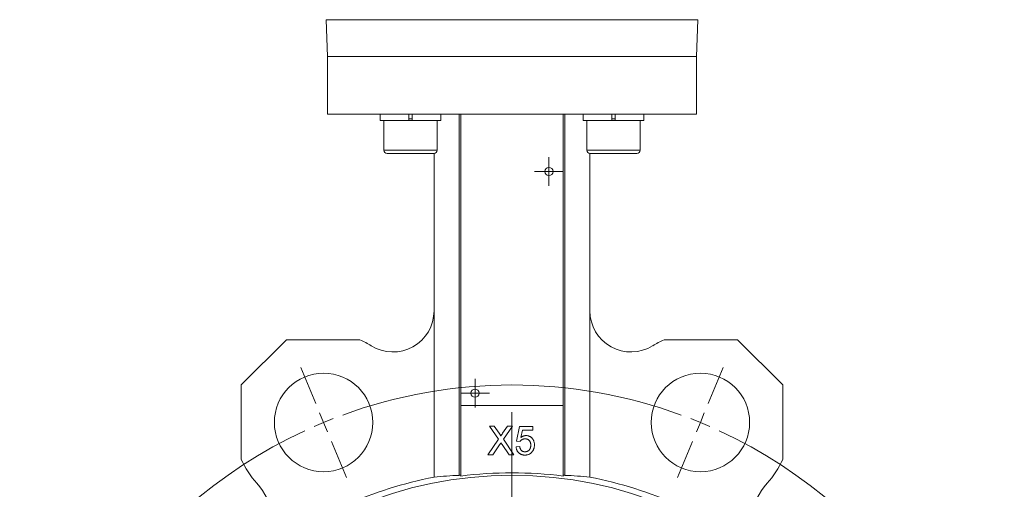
# Model space of a CAD drawing. Header units: millimetres. Extents: x 165 to 832, y 42 to 879.
# Tile 11 of 24: x 165 to 405, y 549 to 664. Entities that reach past the tile are written whole.
import ezdxf

# ---------------------------------------------------------------- set-up
doc = ezdxf.new("R2010")
doc.units = ezdxf.units.MM

# ---------------------------------------------------------------- blocks, each defined once
blk = doc.blocks.new('SW_CENTERMARKSYMBOL_3')
at = {"color": 0, "linetype": 'Continuous', "lineweight": 0}
for p, q in [((0, 2.5), (0, 3.5)), ((0, 0), (0, 2.5)), ((-2.5, 0), (-3.5, 0)), ((0, 0), (-2.5, 0)), ((0, 0), (0, -2.5)), ((0, 0), (2.5, 0)), ((2.5, 0), (3.5, 0)), ((0, -2.5), (0, -3.5))]:
    blk.add_line(p, q, dxfattribs=at)
blk = doc.blocks.new('SW_CENTERMARKSYMBOL_4')
at = {"color": 0, "linetype": 'Continuous', "lineweight": 0}
for p, q in [((0, 2.5), (0, 3.5)), ((0, 0), (0, 2.5)), ((-2.5, 0), (-3.5, 0)), ((0, 0), (-2.5, 0)), ((0, 0), (0, -2.5)), ((0, 0), (2.5, 0)), ((2.5, 0), (3.5, 0)), ((0, -2.5), (0, -3.5))]:
    blk.add_line(p, q, dxfattribs=at)
blk = doc.blocks.new('SW_CENTERMARKSYMBOL_5')
at = {"color": 0, "linetype": 'Continuous', "lineweight": 0}
for p, q in [((-1.91, 4.62), (-5.55, 13.4)), ((93.76, 4.62), (97.39, 13.4)), ((45.92, -105.87), (45.92, 2.5)), ((0, 0), (-0.96, 2.31)), ((0, 0), (0.96, -2.31)), ((91.84, 0), (90.89, -2.31)), ((91.84, 0), (92.8, 2.31)), ((1.91, -4.62), (5.55, -13.4)), ((89.93, -4.62), (86.3, -13.4)), ((45.92, -110.87), (45.92, -108.37)), ((40.92, -110.87), (-67.44, -110.87)), ((45.92, -110.87), (43.42, -110.87)), ((45.92, -110.87), (45.92, -113.37)), ((45.92, -110.87), (48.42, -110.87)), ((50.92, -110.87), (159.29, -110.87)), ((45.92, -115.87), (45.92, -224.23)), ((1.91, -217.11), (5.55, -208.33)), ((89.93, -217.11), (86.3, -208.33)), ((0, -221.73), (0.96, -219.42)), ((91.84, -221.73), (90.89, -219.42)), ((0, -221.73), (-0.96, -224.04)), ((91.84, -221.73), (92.8, -224.04)), ((-1.91, -226.35), (-5.55, -235.13)), ((93.76, -226.35), (97.39, -235.13))]:
    blk.add_line(p, q, dxfattribs=at)
for start, end in [(69.8873, 110.1127), (112.5, 113.6937), (111.3063, 112.5), (67.5, 68.6937), (66.3063, 67.5), (114.8873, 245.1127), (294.8873, 65.1127), (246.3063, 247.5), (292.5, 293.6937), (247.5, 248.6937), (291.3063, 292.5), (249.8873, 290.1127)]:
    blk.add_arc((45.92, -110.87), 120, start, end, dxfattribs=at)

msp = doc.modelspace()

# ---------------------------------------------------------------- linework, layer by layer
at = {"color": 7, "linetype": 'Continuous', "lineweight": 15}
for p, q in [((239.82, 663.72), (240.13, 654.73)), ((330.13, 654.73), (330.45, 663.72)), ((240.13, 654.73), (240.13, 640.73)), ((240.13, 654.73), (285.13, 654.73)), ((240.13, 654.73), (330.13, 654.73)), ((285.13, 654.73), (330.13, 654.73)), ((330.13, 640.73), (330.13, 654.73)), ((240.13, 640.73), (330.13, 640.73)), ((252.98, 640.73), (252.98, 639.13)), ((259.98, 639.13), (252.98, 639.13)), ((253.88, 639.13), (253.88, 631.93)), ((259.98, 640.73), (259.98, 639.13)), ((260.78, 639.13), (259.98, 639.13)), ((260.78, 639.13), (260.78, 640.73)), ((267.78, 639.13), (260.78, 639.13)), ((266.88, 631.93), (266.88, 639.13)), ((267.78, 639.13), (267.78, 640.73)), ((272.27, 640.73), (272.27, 552.71)), ((272.63, 569.73), (272.63, 640.73)), ((297.63, 640.73), (297.63, 569.73)), ((298, 552.71), (298, 640.73)), ((302.48, 640.73), (302.48, 639.13)), ((309.48, 639.13), (302.48, 639.13)), ((303.38, 639.13), (303.38, 631.93)), ((309.48, 640.73), (309.48, 639.13)), ((310.28, 639.13), (309.48, 639.13)), ((310.28, 639.13), (310.28, 640.73)), ((317.28, 639.13), (310.28, 639.13)), ((316.38, 631.93), (316.38, 639.13)), ((317.28, 639.13), (317.28, 640.73)), ((260.38, 631.13), (254.68, 631.13)), ((266.08, 631.13), (260.38, 631.13)), ((266.13, 631.14), (266.13, 592.76)), ((304.13, 631.14), (304.13, 592.76)), ((309.88, 631.13), (304.18, 631.13)), ((315.58, 631.13), (309.88, 631.13)), ((266.13, 552.27), (266.13, 592.76)), ((304.13, 592.76), (304.13, 552.27)), ((230.13, 585.73), (219.13, 574.73)), ((248.08, 585.73), (230.13, 585.73)), ((340.13, 585.73), (322.19, 585.73)), ((351.13, 574.73), (340.13, 585.73)), ((219.13, 574.73), (219.13, 556.61)), ((351.13, 556.61), (351.13, 574.73)), ((272.63, 569.73), (272.63, 552.54)), ((297.63, 569.73), (272.63, 569.73)), ((297.63, 552.54), (297.63, 569.73)), ((279.61, 564.73), (280.8, 564.73)), ((281.84, 561.5), (279.61, 564.73)), ((280.8, 564.73), (282.02, 562.96)), ((282.84, 562.96), (284.06, 564.73)), ((285.27, 564.73), (283.04, 561.49)), ((284.06, 564.73), (285.27, 564.73)), ((286.21, 561.06), (286.93, 564.65)), ((286.93, 564.65), (290.25, 564.65)), ((290.25, 564.65), (290.25, 563.75)), ((287.66, 563.75), (287.31, 561.93)), ((290.25, 563.75), (287.66, 563.75)), ((279.25, 557.73), (281.84, 561.5)), ((282.11, 560.14), (280.46, 557.73)), ((284.43, 557.73), (282.73, 560.21)), ((283.04, 561.49), (285.62, 557.73)), ((286.12, 559.62), (287.02, 559.71)), ((287.11, 560.97), (286.21, 561.06)), ((280.46, 557.73), (279.25, 557.73)), ((285.62, 557.73), (284.43, 557.73))]:
    msp.add_line(p, q, dxfattribs=at)
at = {"color": 8, "linetype": 'Continuous', "lineweight": 15}
for p, q in [((330.45, 663.72), (239.82, 663.72)), ((259.98, 639.53), (260.78, 639.53)), ((309.48, 639.53), (310.28, 639.53)), ((253.88, 631.93), (260.38, 631.93)), ((260.38, 631.93), (266.88, 631.93)), ((303.38, 631.93), (309.88, 631.93)), ((309.88, 631.93), (316.38, 631.93))]:
    msp.add_line(p, q, dxfattribs=at)
at = {"color": 7, "linetype": 'Continuous', "lineweight": 15}
for centre, radius in [((294.13, 626.73), 1), ((239.21, 565.6), 12), ((331.06, 565.6), 12), ((276.13, 572.73), 1), ((285.13, 454.73), 98)]:
    msp.add_circle(centre, radius, dxfattribs=at)
for centre, radius, start, end in [((254.68, 631.93), 0.8, 180, 270), ((266.08, 631.93), 0.8, 270, 0), ((304.18, 631.93), 0.8, 180, 270), ((315.58, 631.93), 0.8, 270, 0), ((256.13, 592.76), 10, 238.0747, 0), ((314.13, 592.76), 10, 180, 301.9253), ((239.21, 565.6), 22, 58.0747, 66.2345), ((331.06, 565.6), 22, 113.7655, 121.9253), ((239.21, 565.6), 22, 204.1278, 222.2452), ((331.06, 565.6), 22, 317.7548, 335.8722), ((285.13, 454.73), 99.37, 101.0229, 127.061), ((285.13, 454.73), 98.6, 82.7164, 97.2836), ((285.13, 454.73), 99.37, 52.939, 78.9771), ((211.82, 540.73), 15, 333.5029, 42.2452), ((358.45, 540.73), 15, 137.7548, 206.4971)]:
    msp.add_arc(centre, radius, start, end, dxfattribs=at)
for centre, start_param, end_param in [((276.27, 454.73), 1.611374, 1.673889), ((294, 454.73), 1.467704, 1.530219)]:
    msp.add_ellipse(centre, major_axis=(98.46, 0), ratio=0.995936, start_param=start_param, end_param=end_param, dxfattribs=at)
for points, knots in [([(282.02, 562.96), (282.05, 562.92), (282.11, 562.83), (282.19, 562.72), (282.25, 562.61), (282.3, 562.52), (282.34, 562.45), (282.37, 562.38), (282.38, 562.33), (282.39, 562.31), (282.39, 562.29)], [0, 0, 0, 0, 0.209538, 0.393206, 0.554151, 0.689382, 0.80228, 0.889952, 0.956059, 1, 1, 1, 1]), ([(282.39, 562.29), (282.42, 562.34), (282.48, 562.43), (282.59, 562.59), (282.71, 562.77), (282.8, 562.89), (282.84, 562.96)], [0, 0, 0, 0, 0.195959, 0.429465, 0.696675, 1, 1, 1, 1]), ([(287.31, 561.93), (287.36, 561.97), (287.45, 562.04), (287.6, 562.14), (287.76, 562.22), (287.91, 562.29), (288.07, 562.34), (288.23, 562.37), (288.39, 562.4), (288.5, 562.4), (288.55, 562.4)], [0, 0, 0, 0, 0.136729, 0.268515, 0.395529, 0.52, 0.640496, 0.761236, 0.880107, 1, 1, 1, 1]), ([(288.55, 562.4), (288.62, 562.4), (288.76, 562.4), (288.97, 562.37), (289.16, 562.32), (289.35, 562.25), (289.53, 562.16), (289.7, 562.05), (289.86, 561.92), (290.02, 561.77), (290.15, 561.6), (290.28, 561.43), (290.38, 561.24), (290.46, 561.04), (290.53, 560.83), (290.58, 560.61), (290.6, 560.38), (290.61, 560.22), (290.61, 560.14)], [0, 0, 0, 0, 0.061997, 0.122088, 0.181375, 0.239508, 0.297836, 0.35688, 0.417282, 0.47964, 0.5425, 0.604962, 0.666991, 0.730216, 0.794173, 0.860458, 0.928578, 1, 1, 1, 1]), ([(282.11, 560.14), (282.13, 560.17), (282.18, 560.24), (282.25, 560.34), (282.34, 560.48), (282.41, 560.57), (282.44, 560.62)], [0, 0, 0, 0, 0.174779, 0.398246, 0.673111, 1, 1, 1, 1]), ([(282.44, 560.62), (282.49, 560.56), (282.59, 560.42), (282.68, 560.28), (282.73, 560.21)], [0, 0, 0, 0, 0.494218, 1, 1, 1, 1]), ([(288.3, 557.65), (288.22, 557.65), (288.07, 557.65), (287.86, 557.68), (287.65, 557.72), (287.46, 557.78), (287.27, 557.85), (287.1, 557.95), (286.94, 558.06), (286.78, 558.18), (286.65, 558.32), (286.52, 558.48), (286.42, 558.64), (286.32, 558.81), (286.25, 559), (286.19, 559.2), (286.14, 559.4), (286.13, 559.55), (286.12, 559.62)], [0, 0, 0, 0, 0.069298, 0.135561, 0.199671, 0.261716, 0.322662, 0.382907, 0.443032, 0.503501, 0.563724, 0.62398, 0.683629, 0.743848, 0.805192, 0.867649, 0.932778, 1, 1, 1, 1]), ([(287.02, 559.71), (287.03, 559.66), (287.04, 559.56), (287.08, 559.42), (287.12, 559.29), (287.17, 559.16), (287.23, 559.05), (287.29, 558.94), (287.36, 558.85), (287.44, 558.77), (287.52, 558.69), (287.61, 558.63), (287.71, 558.57), (287.82, 558.53), (287.93, 558.5), (288.05, 558.47), (288.17, 558.46), (288.26, 558.45), (288.3, 558.45)], [0, 0, 0, 0, 0.077361, 0.15048, 0.219977, 0.286681, 0.349678, 0.41068, 0.469427, 0.526756, 0.583142, 0.638824, 0.695263, 0.752696, 0.810849, 0.871356, 0.934436, 1, 1, 1, 1]), ([(288.31, 561.59), (288.24, 561.59), (288.1, 561.59), (287.91, 561.55), (287.73, 561.5), (287.58, 561.42), (287.44, 561.33), (287.31, 561.22), (287.2, 561.1), (287.14, 561.01), (287.11, 560.97)], [0, 0, 0, 0, 0.14786, 0.283561, 0.412369, 0.534236, 0.652692, 0.768663, 0.883652, 1, 1, 1, 1]), ([(288.3, 558.45), (288.35, 558.45), (288.46, 558.46), (288.61, 558.48), (288.75, 558.51), (288.89, 558.56), (289.02, 558.62), (289.13, 558.7), (289.24, 558.79), (289.34, 558.9), (289.43, 559.01), (289.5, 559.14), (289.57, 559.27), (289.62, 559.42), (289.66, 559.57), (289.69, 559.73), (289.71, 559.9), (289.71, 560.02), (289.71, 560.08)], [0, 0, 0, 0, 0.065801, 0.128677, 0.188676, 0.247598, 0.304849, 0.361786, 0.419523, 0.478682, 0.53877, 0.598799, 0.660184, 0.722952, 0.787993, 0.855404, 0.926153, 1, 1, 1, 1]), ([(289.71, 560.08), (289.71, 560.14), (289.71, 560.25), (289.69, 560.41), (289.66, 560.56), (289.63, 560.71), (289.57, 560.84), (289.51, 560.97), (289.44, 561.08), (289.36, 561.19), (289.26, 561.29), (289.16, 561.37), (289.04, 561.44), (288.92, 561.5), (288.78, 561.54), (288.63, 561.57), (288.47, 561.59), (288.36, 561.59), (288.31, 561.59)], [0, 0, 0, 0, 0.072866, 0.141887, 0.207453, 0.270438, 0.331641, 0.390108, 0.448069, 0.505503, 0.562488, 0.619084, 0.676416, 0.735452, 0.796241, 0.860406, 0.928305, 1, 1, 1, 1]), ([(290.61, 560.14), (290.61, 560.06), (290.6, 559.9), (290.58, 559.68), (290.53, 559.46), (290.48, 559.25), (290.4, 559.05), (290.31, 558.86), (290.2, 558.67), (290.12, 558.55), (290.07, 558.49)], [0, 0, 0, 0, 0.132462, 0.26165, 0.387547, 0.510782, 0.632675, 0.75466, 0.876523, 1, 1, 1, 1]), ([(290.07, 558.49), (290.02, 558.43), (289.91, 558.29), (289.72, 558.12), (289.52, 557.97), (289.3, 557.85), (289.07, 557.76), (288.83, 557.69), (288.57, 557.65), (288.39, 557.65), (288.3, 557.65)], [0, 0, 0, 0, 0.127893, 0.251579, 0.372793, 0.492778, 0.61359, 0.737809, 0.86618, 1, 1, 1, 1]), ([(272.27, 552.71), (272.39, 552.72), (272.48, 552.72), (272.6, 552.71), (272.63, 552.7), (272.63, 552.69)], [0, 0, 0, 0, 0.5, 0.5, 1, 1, 1, 1]), ([(297.63, 552.69), (297.63, 552.7), (297.66, 552.71), (297.79, 552.72), (297.88, 552.72), (298, 552.71)], [0, 0, 0, 0, 0.5, 0.5, 1, 1, 1, 1])]:
    msp.add_open_spline(points, degree=3, knots=knots, dxfattribs=at)

# ---------------------------------------------------------------- block references
at = {"color": 7, "linetype": 'Continuous', "lineweight": 0}
for name, p in [('SW_CENTERMARKSYMBOL_4', (294.13, 626.73)), ('SW_CENTERMARKSYMBOL_5', (239.21, 565.6)), ('SW_CENTERMARKSYMBOL_3', (276.13, 572.73))]:
    msp.add_blockref(name, p, dxfattribs=at)

doc.saveas('drawing.dxf')
